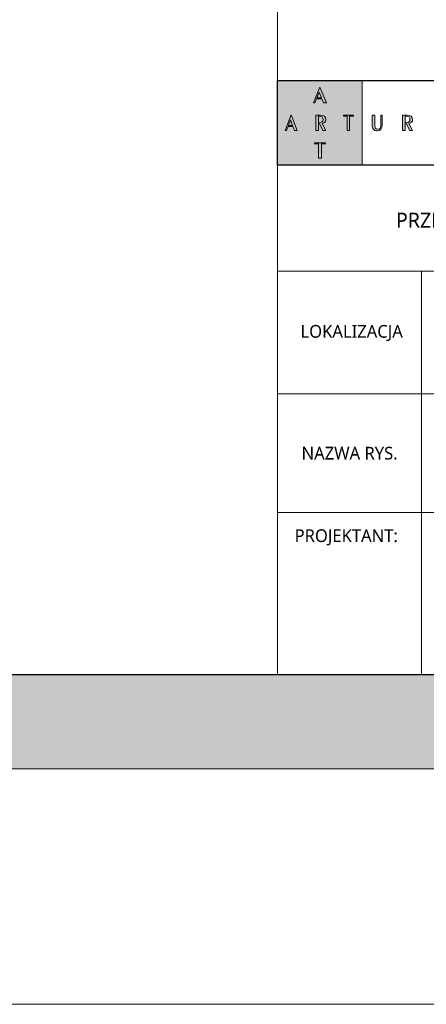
# Model space of a CAD drawing. Header units: millimetres. Extents: x -221 to 149158, y -114258 to 0.
# Tile 210 of 219: x 115756 to 116620, y -56726 to -54634. Entities that reach past the tile are written whole.
import ezdxf

# ---------------------------------------------------------------- set-up
doc = ezdxf.new("R2010")
doc.units = ezdxf.units.MM
doc.layers.get('0').update_dxf_attribs({"lineweight": 0})
doc.layers.add('A-opisram.ART', color=250, linetype='Continuous', lineweight=0)
doc.layers.add('opis..KF', color=250, linetype='Continuous', lineweight=15)
doc.layers.add('A-pomocram.ART', color=254, linetype='Continuous', lineweight=0, plot=False)
doc.layers.add('A-wymram.ART', color=10, linetype='Continuous', lineweight=5, plot=False)
doc.layers.add('A-przekrycieram.ART', color=7, linetype='Continuous', lineweight=0, true_color=0xffffff)
doc.styles.add('ARCH', font='segoeuil.ttf')
doc.dimstyles.new('RAMKA', dxfattribs={"dimscale": 20, "dimtxt": 4, "dimasz": 3, "dimexe": 5, "dimexo": 3, "dimgap": 1, "dimtad": 1, "dimdec": 1, "dimlfac": 0.01, "dimtxsty": 'ARCH', "dimblk": 'ARCHTICK', "dimcen": 0, "dimclrd": 256, "dimclre": 256, "dimclrt": 256, "dimadec": 0, "dimazin": 0, "dimtfac": 1, "dimtdec": 1, "dimtofl": 0, "dimtmove": 1, "dimatfit": 3, "dimfxl": 10, "dimfxlon": 1, "dimlwd": 0, "dimlwe": 0, "dimarcsym": 0})

# ---------------------------------------------------------------- blocks, each defined once
blk = doc.blocks.new('_ArchTick')
at = {"color": 0, "linetype": 'ByBlock', "const_width": 0.15}
blk.add_lwpolyline([(-0.5, -0.5), (0.5, 0.5)], dxfattribs=at)
blk = doc.blocks.new('*D1638')
at = {"layer": 'A-wymram.ART', "linetype": 'Continuous', "lineweight": 0, "transparency": 16777216}
for p, q in [((0, -60), (0, -350)), ((5940, -60), (5940, -350)), ((5940, -250), (0, -250))]:
    blk.add_line(p, q, dxfattribs=at)
at = {"layer": 'Defpoints', "color": 0, "lineweight": 40, "transparency": 16777216}
for p in [(0, 0), (5940, 0), (0, -250)]:
    blk.add_point(p, dxfattribs=at)
at = {"layer": 'A-wymram.ART', "lineweight": 0, "transparency": 16777216, "xscale": 60, "yscale": 60, "zscale": 60, "rotation": 180}
blk.add_blockref('_ArchTick', (0, -250), dxfattribs=at)
at = {"layer": 'A-wymram.ART', "lineweight": 0, "transparency": 16777216, "xscale": 60, "yscale": 60, "zscale": 60}
blk.add_blockref('_ArchTick', (5940, -250), dxfattribs=at)
at = {"layer": 'A-wymram.ART', "transparency": 16777216, "insert": (2970, -182.4), "char_height": 80, "attachment_point": 5, "style": 'ARCH'}
blk.add_mtext('59,4', dxfattribs=at)
blk = doc.blocks.new('A$C3E4B4AA6')
at = {"layer": 'opis..KF', "lineweight": 0}
h = blk.add_hatch(color=256, dxfattribs=at)
h.dxf.hatch_style = 1
h.paths.add_polyline_path([(0, 100), (100, 100), (100, 0), (0, 0)])
at = {"layer": 'opis..KF', "lineweight": 0, "true_color": 0xfefefe}
h = blk.add_hatch(color=7, dxfattribs=at)
h.dxf.hatch_style = 1
edge = h.paths.add_edge_path()
edge.add_spline(control_points=[(56.7, 25.1), (56.7, 25.1), (56.7, 26.4), (56.7, 26.4), (56.7, 26.4), (56.7, 26.4), (43.8, 26.4), (43.8, 26.4), (43.8, 26.4), (43.8, 26.4), (43.8, 25.1), (43.8, 25.1), (43.8, 25.1), (43.8, 25.1), (48.6, 25.1), (48.6, 25.1), (48.6, 25.1), (48.6, 25.1), (48.6, 8.2), (48.6, 8.2), (48.6, 8.2), (48.6, 8.2), (51.9, 8.2), (51.9, 8.2), (51.9, 8.2), (51.9, 8.2), (51.9, 25.1), (51.9, 25.1), (51.9, 25.1), (51.9, 25.1), (56.7, 25.1), (56.7, 25.1)], knot_values=[0, 0, 0, 0, 0.111111, 0.111111, 0.111111, 0.111211, 0.222222, 0.222222, 0.222222, 0.222322, 0.333333, 0.333333, 0.333333, 0.333433, 0.444444, 0.444444, 0.444444, 0.444544, 0.555556, 0.555556, 0.555556, 0.555656, 0.666667, 0.666667, 0.666667, 0.666767, 0.777778, 0.777778, 0.777778, 0.777878, 1, 1, 1, 1], degree=3, periodic=0)
edge = h.paths.add_edge_path()
edge.add_spline(control_points=[(89.6, 57.7), (89.6, 57.7), (89.6, 59.1), (89.6, 59.1), (89.6, 59.1), (89.6, 59.1), (77.8, 59.1), (77.8, 59.1), (77.8, 59.1), (77.8, 59.1), (77.8, 57.7), (77.8, 57.7), (77.8, 57.7), (77.8, 57.7), (82.2, 57.7), (82.2, 57.7), (82.2, 57.7), (82.2, 57.7), (82.2, 40.9), (82.2, 40.9), (82.2, 40.9), (82.2, 40.9), (85.2, 40.9), (85.2, 40.9), (85.2, 40.9), (85.2, 40.9), (85.2, 57.7), (85.2, 57.7), (85.2, 57.7), (85.2, 57.7), (89.6, 57.7), (89.6, 57.7)], knot_values=[0, 0, 0, 0, 0.111111, 0.111111, 0.111111, 0.111211, 0.222222, 0.222222, 0.222222, 0.222322, 0.333333, 0.333333, 0.333333, 0.333433, 0.444444, 0.444444, 0.444444, 0.444544, 0.555556, 0.555556, 0.555556, 0.555656, 0.666667, 0.666667, 0.666667, 0.666767, 0.777778, 0.777778, 0.777778, 0.777878, 1, 1, 1, 1], degree=3, periodic=0)
edge = h.paths.add_edge_path()
edge.add_spline(control_points=[(57.2, 40.9), (57.2, 40.9), (52.7, 49.4), (52.7, 49.4), (52.7, 49.4), (55.6, 49.6), (57.1, 51.2), (57.1, 53.8), (57.1, 53.8), (57.1, 57.2), (55, 59.1), (50.8, 59.1), (50.8, 59.1), (50.8, 59.1), (45.3, 59.1), (45.3, 59.1), (45.3, 59.1), (45.3, 59.1), (45.3, 40.9), (45.3, 40.9), (45.3, 40.9), (45.3, 40.9), (48.4, 40.9), (48.4, 40.9), (48.4, 40.9), (48.4, 40.9), (48.4, 57.9), (48.4, 57.9), (48.4, 57.9), (48.4, 57.9), (49.7, 57.9), (49.7, 57.9), (49.7, 57.9), (52.6, 57.9), (54, 56.6), (54, 53.9), (54, 53.9), (54, 51.3), (52.5, 50.4), (49.2, 50.1), (49.2, 50.1), (49.2, 50.1), (53.7, 40.9), (53.7, 40.9), (53.7, 40.9), (53.7, 40.9), (57.2, 40.9), (57.2, 40.9)], knot_values=[0, 0, 0, 0, 0.076923, 0.076923, 0.076923, 0.077023, 0.153846, 0.153846, 0.153846, 0.153946, 0.230769, 0.230769, 0.230769, 0.230869, 0.307692, 0.307692, 0.307692, 0.307792, 0.384615, 0.384615, 0.384615, 0.384715, 0.461538, 0.461538, 0.461538, 0.461638, 0.538462, 0.538462, 0.538462, 0.538562, 0.615385, 0.615385, 0.615385, 0.615485, 0.692308, 0.692308, 0.692308, 0.692408, 0.769231, 0.769231, 0.769231, 0.769331, 0.846154, 0.846154, 0.846154, 0.846254, 1, 1, 1, 1], degree=3, periodic=0)
edge = h.paths.add_edge_path()
edge.add_spline(control_points=[(23.4, 40.9), (23.4, 40.9), (16.2, 59.5), (16.2, 59.5), (16.2, 59.5), (16.2, 59.5), (9.3, 40.9), (9.3, 40.9), (9.3, 40.9), (9.3, 40.9), (10.8, 40.9), (10.8, 40.9), (10.8, 40.9), (10.8, 40.9), (12.5, 45.7), (12.5, 45.7), (12.5, 45.7), (12.5, 45.7), (18.3, 45.7), (18.3, 45.7), (18.3, 45.7), (18.3, 45.7), (20, 40.9), (20, 40.9), (20, 40.9), (20, 40.9), (23.4, 40.9), (23.4, 40.9)], knot_values=[0, 0, 0, 0, 0.125, 0.125, 0.125, 0.1251, 0.25, 0.25, 0.25, 0.2501, 0.375, 0.375, 0.375, 0.3751, 0.5, 0.5, 0.5, 0.5001, 0.625, 0.625, 0.625, 0.6251, 0.75, 0.75, 0.75, 0.7501, 1, 1, 1, 1], degree=3, periodic=0)
edge = h.paths.add_edge_path(flags=16)
edge.add_spline(control_points=[(17.8, 46.9), (17.8, 46.9), (12.9, 46.9), (12.9, 46.9), (12.9, 46.9), (12.9, 46.9), (15.4, 53.5), (15.4, 53.5), (15.4, 53.5), (15.4, 53.5), (17.8, 46.9), (17.8, 46.9)], knot_values=[0, 0, 0, 0, 0.25, 0.25, 0.25, 0.2501, 0.5, 0.5, 0.5, 0.5001, 1, 1, 1, 1], degree=3, periodic=0)
edge = h.paths.add_edge_path()
edge.add_spline(control_points=[(57.9, 73.6), (57.9, 73.6), (50.1, 92.2), (50.1, 92.2), (50.1, 92.2), (50.1, 92.2), (42.6, 73.6), (42.6, 73.6), (42.6, 73.6), (42.6, 73.6), (44.2, 73.6), (44.2, 73.6), (44.2, 73.6), (44.2, 73.6), (46.1, 78.4), (46.1, 78.4), (46.1, 78.4), (46.1, 78.4), (52.4, 78.4), (52.4, 78.4), (52.4, 78.4), (52.4, 78.4), (54.3, 73.6), (54.3, 73.6), (54.3, 73.6), (54.3, 73.6), (57.9, 73.6), (57.9, 73.6)], knot_values=[0, 0, 0, 0, 0.125, 0.125, 0.125, 0.1251, 0.25, 0.25, 0.25, 0.2501, 0.375, 0.375, 0.375, 0.3751, 0.5, 0.5, 0.5, 0.5001, 0.625, 0.625, 0.625, 0.6251, 0.75, 0.75, 0.75, 0.7501, 1, 1, 1, 1], degree=3, periodic=0)
edge = h.paths.add_edge_path(flags=16)
edge.add_spline(control_points=[(51.9, 79.6), (51.9, 79.6), (46.6, 79.6), (46.6, 79.6), (46.6, 79.6), (46.6, 79.6), (49.2, 86.2), (49.2, 86.2), (49.2, 86.2), (49.2, 86.2), (51.9, 79.6), (51.9, 79.6)], knot_values=[0, 0, 0, 0, 0.25, 0.25, 0.25, 0.2501, 0.5, 0.5, 0.5, 0.5001, 1, 1, 1, 1], degree=3, periodic=0)
at = {"layer": 'opis..KF', "lineweight": 0}
h = blk.add_hatch(color=256, dxfattribs=at)
h.dxf.hatch_style = 1
edge = h.paths.add_edge_path()
edge.add_spline(control_points=[(123.6, 47.5), (123.6, 47.5), (123.6, 59.1), (123.6, 59.1), (123.6, 59.1), (123.6, 59.1), (122.1, 59.1), (122.1, 59.1), (122.1, 59.1), (122.1, 59.1), (122.1, 48.1), (122.1, 48.1), (122.1, 48.1), (122.1, 44.3), (121.4, 42.4), (118.5, 42.4), (118.5, 42.4), (115.6, 42.4), (114.9, 44.3), (114.9, 48.1), (114.9, 48.1), (114.9, 48.1), (114.9, 59.1), (114.9, 59.1), (114.9, 59.1), (114.9, 59.1), (111.8, 59.1), (111.8, 59.1), (111.8, 59.1), (111.8, 59.1), (111.8, 47.5), (111.8, 47.5), (111.8, 47.5), (111.8, 45.3), (112, 43.8), (113.2, 42.4), (113.2, 42.4), (114.2, 41.2), (115.9, 40.4), (117.7, 40.4), (117.7, 40.4), (121.7, 40.4), (123.6, 42.8), (123.6, 47.5)], knot_values=[0, 0, 0, 0, 0.083333, 0.083333, 0.083333, 0.083433, 0.166667, 0.166667, 0.166667, 0.166767, 0.25, 0.25, 0.25, 0.2501, 0.333333, 0.333333, 0.333333, 0.333433, 0.416667, 0.416667, 0.416667, 0.416767, 0.5, 0.5, 0.5, 0.5001, 0.583333, 0.583333, 0.583333, 0.583433, 0.666667, 0.666667, 0.666667, 0.666767, 0.75, 0.75, 0.75, 0.7501, 0.833333, 0.833333, 0.833333, 0.833433, 1, 1, 1, 1], degree=3, periodic=0)
h = blk.add_hatch(color=256, dxfattribs=at)
h.dxf.hatch_style = 1
edge = h.paths.add_edge_path()
edge.add_spline(control_points=[(159.5, 40.9), (159.5, 40.9), (155.1, 49.4), (155.1, 49.4), (155.1, 49.4), (157.9, 49.6), (159.5, 51.2), (159.5, 53.8), (159.5, 53.8), (159.5, 57.2), (157.4, 59.1), (153.1, 59.1), (153.1, 59.1), (153.1, 59.1), (147.6, 59.1), (147.6, 59.1), (147.6, 59.1), (147.6, 59.1), (147.6, 40.9), (147.6, 40.9), (147.6, 40.9), (147.6, 40.9), (150.8, 40.9), (150.8, 40.9), (150.8, 40.9), (150.8, 40.9), (150.8, 57.9), (150.8, 57.9), (150.8, 57.9), (150.8, 57.9), (152, 57.9), (152, 57.9), (152, 57.9), (155, 57.9), (156.4, 56.6), (156.4, 53.9), (156.4, 53.9), (156.4, 51.3), (154.9, 50.4), (151.5, 50.1), (151.5, 50.1), (151.5, 50.1), (156.1, 40.9), (156.1, 40.9), (156.1, 40.9), (156.1, 40.9), (159.5, 40.9), (159.5, 40.9)], knot_values=[0, 0, 0, 0, 0.076923, 0.076923, 0.076923, 0.077023, 0.153846, 0.153846, 0.153846, 0.153946, 0.230769, 0.230769, 0.230769, 0.230869, 0.307692, 0.307692, 0.307692, 0.307792, 0.384615, 0.384615, 0.384615, 0.384715, 0.461538, 0.461538, 0.461538, 0.461638, 0.538462, 0.538462, 0.538462, 0.538562, 0.615385, 0.615385, 0.615385, 0.615485, 0.692308, 0.692308, 0.692308, 0.692408, 0.769231, 0.769231, 0.769231, 0.769331, 0.846154, 0.846154, 0.846154, 0.846254, 1, 1, 1, 1], degree=3, periodic=0)
at = {"layer": 'opis..KF', "lineweight": 30}
blk.add_lwpolyline([(0, 100), (933, 100), (933, 0), (0, 0)], close=True, dxfattribs=at)
at = {"layer": 'opis..KF', "lineweight": 0}
blk.add_lwpolyline([(0, 100), (100, 100), (100, 0), (0, 0)], close=True, dxfattribs=at)
at = {"layer": 'opis..KF', "color": 7, "lineweight": 0, "true_color": 0xfefefe}
for points, knots in [([(57.9, 73.6), (57.9, 73.6), (50.1, 92.2), (50.1, 92.2), (50.1, 92.2), (50.1, 92.2), (42.6, 73.6), (42.6, 73.6), (42.6, 73.6), (42.6, 73.6), (44.2, 73.6), (44.2, 73.6), (44.2, 73.6), (44.2, 73.6), (46.1, 78.4), (46.1, 78.4), (46.1, 78.4), (46.1, 78.4), (52.4, 78.4), (52.4, 78.4), (52.4, 78.4), (52.4, 78.4), (54.3, 73.6), (54.3, 73.6), (54.3, 73.6), (54.3, 73.6), (57.9, 73.6), (57.9, 73.6)], [0, 0, 0, 0, 0.125, 0.125, 0.125, 0.125, 0.25, 0.25, 0.25, 0.25, 0.375, 0.375, 0.375, 0.375, 0.5, 0.5, 0.5, 0.5, 0.625, 0.625, 0.625, 0.625, 0.75, 0.75, 0.75, 0.75, 1, 1, 1, 1]), ([(51.9, 79.6), (51.9, 79.6), (46.6, 79.6), (46.6, 79.6), (46.6, 79.6), (46.6, 79.6), (49.2, 86.2), (49.2, 86.2), (49.2, 86.2), (49.2, 86.2), (51.9, 79.6), (51.9, 79.6)], [0, 0, 0, 0, 0.25, 0.25, 0.25, 0.25, 0.5, 0.5, 0.5, 0.5, 1, 1, 1, 1]), ([(23.4, 40.9), (23.4, 40.9), (16.2, 59.5), (16.2, 59.5), (16.2, 59.5), (16.2, 59.5), (9.3, 40.9), (9.3, 40.9), (9.3, 40.9), (9.3, 40.9), (10.8, 40.9), (10.8, 40.9), (10.8, 40.9), (10.8, 40.9), (12.5, 45.7), (12.5, 45.7), (12.5, 45.7), (12.5, 45.7), (18.3, 45.7), (18.3, 45.7), (18.3, 45.7), (18.3, 45.7), (20, 40.9), (20, 40.9), (20, 40.9), (20, 40.9), (23.4, 40.9), (23.4, 40.9)], [0, 0, 0, 0, 0.125, 0.125, 0.125, 0.125, 0.25, 0.25, 0.25, 0.25, 0.375, 0.375, 0.375, 0.375, 0.5, 0.5, 0.5, 0.5, 0.625, 0.625, 0.625, 0.625, 0.75, 0.75, 0.75, 0.75, 1, 1, 1, 1]), ([(57.2, 40.9), (57.2, 40.9), (52.7, 49.4), (52.7, 49.4), (52.7, 49.4), (55.6, 49.6), (57.1, 51.2), (57.1, 53.8), (57.1, 53.8), (57.1, 57.2), (55, 59.1), (50.8, 59.1), (50.8, 59.1), (50.8, 59.1), (45.3, 59.1), (45.3, 59.1), (45.3, 59.1), (45.3, 59.1), (45.3, 40.9), (45.3, 40.9), (45.3, 40.9), (45.3, 40.9), (48.4, 40.9), (48.4, 40.9), (48.4, 40.9), (48.4, 40.9), (48.4, 57.9), (48.4, 57.9), (48.4, 57.9), (48.4, 57.9), (49.7, 57.9), (49.7, 57.9), (49.7, 57.9), (52.6, 57.9), (54, 56.6), (54, 53.9), (54, 53.9), (54, 51.3), (52.5, 50.4), (49.2, 50.1), (49.2, 50.1), (49.2, 50.1), (53.7, 40.9), (53.7, 40.9), (53.7, 40.9), (53.7, 40.9), (57.2, 40.9), (57.2, 40.9)], [0, 0, 0, 0, 0.076923, 0.076923, 0.076923, 0.076923, 0.153846, 0.153846, 0.153846, 0.153846, 0.230769, 0.230769, 0.230769, 0.230769, 0.307692, 0.307692, 0.307692, 0.307692, 0.384615, 0.384615, 0.384615, 0.384615, 0.461538, 0.461538, 0.461538, 0.461538, 0.538462, 0.538462, 0.538462, 0.538462, 0.615385, 0.615385, 0.615385, 0.615385, 0.692308, 0.692308, 0.692308, 0.692308, 0.769231, 0.769231, 0.769231, 0.769231, 0.846154, 0.846154, 0.846154, 0.846154, 1, 1, 1, 1]), ([(89.6, 57.7), (89.6, 57.7), (89.6, 59.1), (89.6, 59.1), (89.6, 59.1), (89.6, 59.1), (77.8, 59.1), (77.8, 59.1), (77.8, 59.1), (77.8, 59.1), (77.8, 57.7), (77.8, 57.7), (77.8, 57.7), (77.8, 57.7), (82.2, 57.7), (82.2, 57.7), (82.2, 57.7), (82.2, 57.7), (82.2, 40.9), (82.2, 40.9), (82.2, 40.9), (82.2, 40.9), (85.2, 40.9), (85.2, 40.9), (85.2, 40.9), (85.2, 40.9), (85.2, 57.7), (85.2, 57.7), (85.2, 57.7), (85.2, 57.7), (89.6, 57.7), (89.6, 57.7)], [0, 0, 0, 0, 0.111111, 0.111111, 0.111111, 0.111111, 0.222222, 0.222222, 0.222222, 0.222222, 0.333333, 0.333333, 0.333333, 0.333333, 0.444444, 0.444444, 0.444444, 0.444444, 0.555556, 0.555556, 0.555556, 0.555556, 0.666667, 0.666667, 0.666667, 0.666667, 0.777778, 0.777778, 0.777778, 0.777778, 1, 1, 1, 1]), ([(17.8, 46.9), (17.8, 46.9), (12.9, 46.9), (12.9, 46.9), (12.9, 46.9), (12.9, 46.9), (15.4, 53.5), (15.4, 53.5), (15.4, 53.5), (15.4, 53.5), (17.8, 46.9), (17.8, 46.9)], [0, 0, 0, 0, 0.25, 0.25, 0.25, 0.25, 0.5, 0.5, 0.5, 0.5, 1, 1, 1, 1]), ([(56.7, 25.1), (56.7, 25.1), (56.7, 26.4), (56.7, 26.4), (56.7, 26.4), (56.7, 26.4), (43.8, 26.4), (43.8, 26.4), (43.8, 26.4), (43.8, 26.4), (43.8, 25.1), (43.8, 25.1), (43.8, 25.1), (43.8, 25.1), (48.6, 25.1), (48.6, 25.1), (48.6, 25.1), (48.6, 25.1), (48.6, 8.2), (48.6, 8.2), (48.6, 8.2), (48.6, 8.2), (51.9, 8.2), (51.9, 8.2), (51.9, 8.2), (51.9, 8.2), (51.9, 25.1), (51.9, 25.1), (51.9, 25.1), (51.9, 25.1), (56.7, 25.1), (56.7, 25.1)], [0, 0, 0, 0, 0.111111, 0.111111, 0.111111, 0.111111, 0.222222, 0.222222, 0.222222, 0.222222, 0.333333, 0.333333, 0.333333, 0.333333, 0.444444, 0.444444, 0.444444, 0.444444, 0.555556, 0.555556, 0.555556, 0.555556, 0.666667, 0.666667, 0.666667, 0.666667, 0.777778, 0.777778, 0.777778, 0.777778, 1, 1, 1, 1])]:
    blk.add_open_spline(points, degree=3, knots=knots, dxfattribs=at)
at = {"layer": 'opis..KF', "lineweight": 0}
for points, knots in [([(123.6, 47.5), (123.6, 47.5), (123.6, 59.1), (123.6, 59.1), (123.6, 59.1), (123.6, 59.1), (122.1, 59.1), (122.1, 59.1), (122.1, 59.1), (122.1, 59.1), (122.1, 48.1), (122.1, 48.1), (122.1, 48.1), (122.1, 44.3), (121.4, 42.4), (118.5, 42.4), (118.5, 42.4), (115.6, 42.4), (114.9, 44.3), (114.9, 48.1), (114.9, 48.1), (114.9, 48.1), (114.9, 59.1), (114.9, 59.1), (114.9, 59.1), (114.9, 59.1), (111.8, 59.1), (111.8, 59.1), (111.8, 59.1), (111.8, 59.1), (111.8, 47.5), (111.8, 47.5), (111.8, 47.5), (111.8, 45.3), (112, 43.8), (113.2, 42.4), (113.2, 42.4), (114.2, 41.2), (115.9, 40.4), (117.7, 40.4), (117.7, 40.4), (121.7, 40.4), (123.6, 42.8), (123.6, 47.5)], [0, 0, 0, 0, 0.083333, 0.083333, 0.083333, 0.083333, 0.166667, 0.166667, 0.166667, 0.166667, 0.25, 0.25, 0.25, 0.25, 0.333333, 0.333333, 0.333333, 0.333333, 0.416667, 0.416667, 0.416667, 0.416667, 0.5, 0.5, 0.5, 0.5, 0.583333, 0.583333, 0.583333, 0.583333, 0.666667, 0.666667, 0.666667, 0.666667, 0.75, 0.75, 0.75, 0.75, 0.833333, 0.833333, 0.833333, 0.833333, 1, 1, 1, 1]), ([(159.5, 40.9), (159.5, 40.9), (155.1, 49.4), (155.1, 49.4), (155.1, 49.4), (157.9, 49.6), (159.5, 51.2), (159.5, 53.8), (159.5, 53.8), (159.5, 57.2), (157.4, 59.1), (153.1, 59.1), (153.1, 59.1), (153.1, 59.1), (147.6, 59.1), (147.6, 59.1), (147.6, 59.1), (147.6, 59.1), (147.6, 40.9), (147.6, 40.9), (147.6, 40.9), (147.6, 40.9), (150.8, 40.9), (150.8, 40.9), (150.8, 40.9), (150.8, 40.9), (150.8, 57.9), (150.8, 57.9), (150.8, 57.9), (150.8, 57.9), (152, 57.9), (152, 57.9), (152, 57.9), (155, 57.9), (156.4, 56.6), (156.4, 53.9), (156.4, 53.9), (156.4, 51.3), (154.9, 50.4), (151.5, 50.1), (151.5, 50.1), (151.5, 50.1), (156.1, 40.9), (156.1, 40.9), (156.1, 40.9), (156.1, 40.9), (159.5, 40.9), (159.5, 40.9)], [0, 0, 0, 0, 0.076923, 0.076923, 0.076923, 0.076923, 0.153846, 0.153846, 0.153846, 0.153846, 0.230769, 0.230769, 0.230769, 0.230769, 0.307692, 0.307692, 0.307692, 0.307692, 0.384615, 0.384615, 0.384615, 0.384615, 0.461538, 0.461538, 0.461538, 0.461538, 0.538462, 0.538462, 0.538462, 0.538462, 0.615385, 0.615385, 0.615385, 0.615385, 0.692308, 0.692308, 0.692308, 0.692308, 0.769231, 0.769231, 0.769231, 0.769231, 0.846154, 0.846154, 0.846154, 0.846154, 1, 1, 1, 1])]:
    blk.add_open_spline(points, degree=3, knots=knots, dxfattribs=at)
blk = doc.blocks.new('*U1674')
at = {"layer": 'A-przekrycieram.ART'}
h = blk.add_hatch(color=256, dxfattribs=at)
h.dxf.hatch_style = 1
h.paths.add_polyline_path([(0, 4200), (5940, 4200), (5940, 0), (0, 0)])
h.paths.add_polyline_path([(200, 4100), (5840, 4100), (5840, 100), (200, 100)], flags=16)
at = {"layer": 'A-opisram.ART'}
blk.add_line((4999.44, 100), (4999.44, 4100), dxfattribs=at)
at = {"layer": 'A-opisram.ART', "lineweight": 30}
blk.add_lwpolyline([(200, 4100), (5840, 4100), (5840, 100), (200, 100)], close=True, dxfattribs=at)
at = {"layer": 'A-pomocram.ART'}
blk.add_lwpolyline([(0, 4200), (5940, 4200), (5940, 0), (0, 0)], close=True, dxfattribs=at)
at = {"layer": 'A-wymram.ART'}
dim = blk.add_linear_dim(base=(0, -250), p1=(5940, 0), p2=(0, 0), dimstyle='RAMKA', dxfattribs=at)
dim.commit()
dim.dimension.update_dxf_attribs({"geometry": '*D1638', "text_midpoint": (2970, -182.41)})

msp = doc.modelspace()

# ---------------------------------------------------------------- linework, layer by layer
at = {"layer": 'opis..KF'}
for points in [[(117984.86, -54943.26), (116303.74, -54943.26), (116303.74, -55168.26), (117984.86, -55168.26)], [(116609.74, -55168.26), (116303.74, -55168.26), (116303.74, -55429.26), (116609.74, -55429.26)], [(116609.74, -55168.26), (117392.74, -55168.26), (117392.74, -55429.26), (116609.74, -55429.26)], [(116609.74, -55429.26), (116303.74, -55429.26), (116303.74, -55681.26), (116609.74, -55681.26)], [(117680.74, -55429.26), (116609.74, -55429.26), (116609.74, -55681.26), (117680.74, -55681.26)], [(116609.74, -55681.26), (116303.74, -55681.26), (116303.74, -56025.76), (116609.74, -56025.76)], [(116609.74, -55681.26), (117388.22, -55681.26), (117388.22, -56025.76), (116609.74, -56025.76)]]:
    msp.add_lwpolyline(points, close=True, dxfattribs=at)

# ---------------------------------------------------------------- block references
at = {"xscale": 2, "yscale": 2, "zscale": 2}
msp.add_blockref('*U1674', (106304.86, -56225.76), dxfattribs=at)
at = {"layer": 'opis..KF', "xscale": 1.8, "yscale": 1.8, "zscale": 1.8}
msp.add_blockref('A$C3E4B4AA6', (116303.74, -54943.26), dxfattribs=at)

# ---------------------------------------------------------------- texts
at = {"layer": 'opis..KF', "attachment_point": 5, "style": 'ARCH'}
for s, insert, char_height, width in [('\\A1;{\\fCentury Gothic|b1|i0|c238|p34;\\T1.5;PROJEKT BUDOWLANY\\P\\fSegoe UI Light|b0|i0|c238|p34;\\H0.88889x;\\T1;PRZEBUDOWA ORAZ ZMIANA SPOSOBU UŻYTKOWANIA \\PSTRYCHU NA SALE LEKCYJNE}', (117099.52, -55061.04), 36, 1819.3166), ('\\A1;LOKALIZACJA', (116461.49, -55299.81), 27, 305.3383), ('\\A1;NAZWA RYS.', (116457.07, -55555.26), 27, 305.3383), ('\\A1;PROJEKTANT:', (116449.91, -55733.86), 27, 305.3383)]:
    msp.add_mtext(s, dxfattribs=dict(at, insert=insert, char_height=char_height, width=width))

doc.saveas('drawing.dxf')
